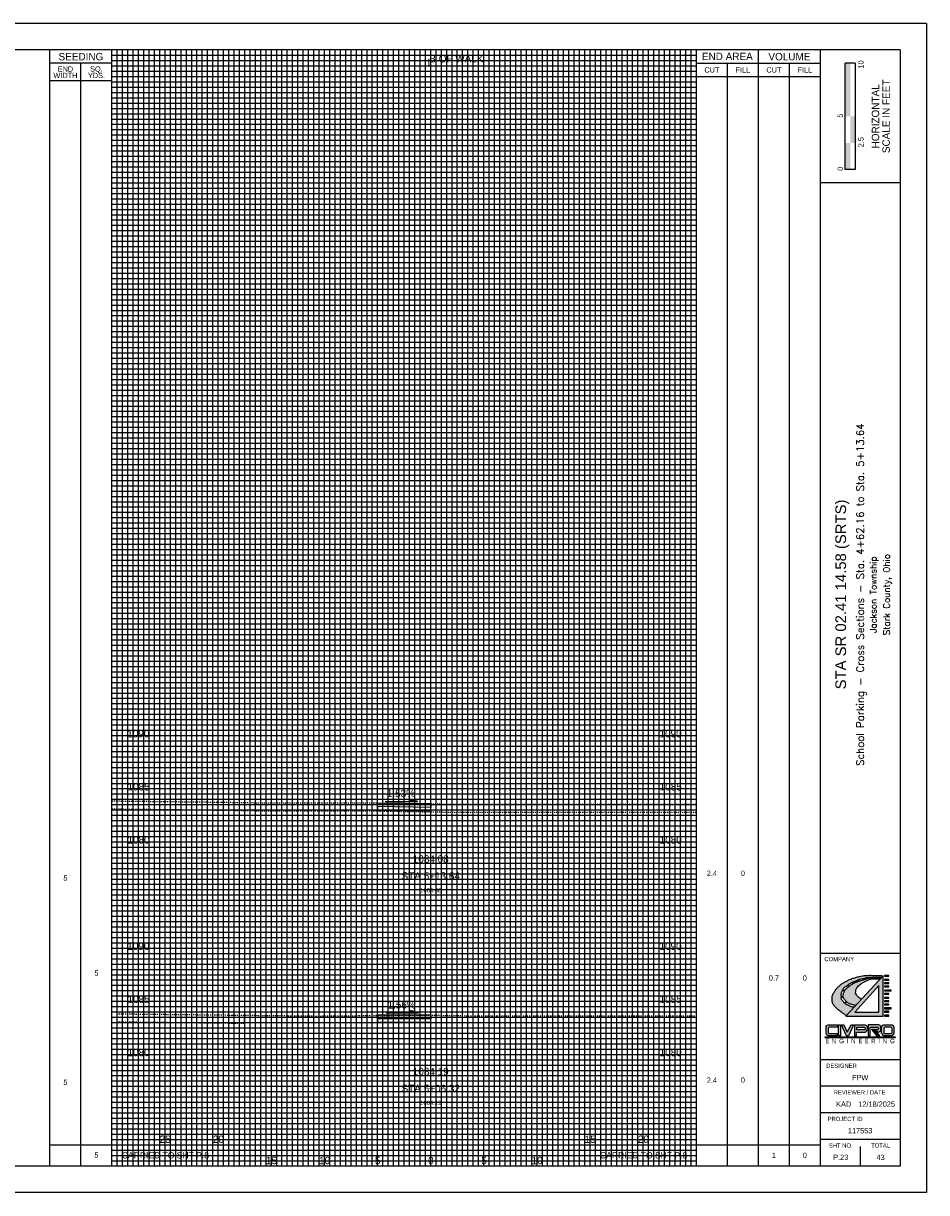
# Model space of a CAD drawing. Header units: feet. Extents: x 702 to 872, y 140 to 250.
# Tile 2 of 2: x 787 to 872, y 140 to 250. Entities that reach past the tile are written whole.
import ezdxf
from ezdxf.enums import TextEntityAlignment as Align

# ---------------------------------------------------------------- set-up
doc = ezdxf.new("R2010")
doc.units = ezdxf.units.FT
doc.header["$MEASUREMENT"] = 0
for name, pattern in [('CENTER2', [1.125, 0.75, -0.125, 0.125, -0.125]), ('DGN Style 4', [0.027369, 0.013684, -0.006842, 0, -0.006842]), ('OhDOT_USTN2', [0.11, 0.069, -0.041])]:
    doc.linetypes.add(name, pattern=pattern)
for name, color, linetype in [('CL_P_Construction', 7, 'DGN Style 4'), ('SH_Border', 7, 'Continuous'), ('SH_Data', 7, 'Continuous'), ('SH_Text', 7, 'Continuous'), ('SHT_LOGO_BLACK', 7, 'Continuous'), ('SHT_LOGO_BLUE', 160, 'Continuous'), ('SHT_LOGO_GREY', 9, 'Continuous'), ('XS_P_Annotation', 7, 'Continuous'), ('XS_P_Pavt_Surface', 251, 'Continuous'), ('XS_P_Subgrade', 4, 'Continuous'), ('XS_P_Text_Info', 7, 'Continuous'), ('XS_X_Ground_Line', 3, 'OhDOT_USTN2')]:
    doc.layers.add(name, color=color, linetype=linetype)
doc.layers.add('SH_Major_Grid_Line', color=254, linetype='Continuous', transparency=0.3)
doc.layers.add('SH_Minor_Grid_Line', color=252, linetype='Continuous', transparency=0.5)
doc.styles.add('Font32', font='simplex.shx', dxfattribs={"width": 0.85})
doc.styles.add('OHDOTSymbols', font='arial.ttf')
doc.styles.add('Slanted-Normal', font='font31.shx', dxfattribs={"height": 0.12})
doc.styles.add('Straight-Normal', font='font30.shx', dxfattribs={"height": 0.1})
doc.styles.add('Straight-Sub Title', font='font30.shx', dxfattribs={"height": 0.17})

msp = doc.modelspace()

# ---------------------------------------------------------------- hatches: boundary and pattern name
at = {"layer": 'SH_Data', "linetype": 'Continuous'}
msp.add_hatch(color=7, dxfattribs=at).paths.add_polyline_path([(864.43, 241.69), (864.43, 246.69), (864.9, 246.69), (864.9, 246.69), (864.9, 241.69)])
at = {"layer": 'SHT_LOGO_BLACK', "linetype": 'Continuous'}
h = msp.add_hatch(color=256, dxfattribs=at)
h.dxf.hatch_style = 1
h.paths.add_polyline_path([(864.43, 158.19, -0.010054), (864.41, 158.22), (864.57, 158.38, 0.071883), (864.62, 158.34, 0.006066), (864.84, 158.21, 0.061249), (865.1, 158.11, 0.038297), (865.39, 158.05), (865.93, 158.63), (865.74, 158.75), (865.65, 158.85), (865.49, 159), (865.44, 159.1), (865.4, 159.21), (865.41, 159.35), (865.43, 159.53), (865.51, 159.71), (865.67, 159.9), (865.88, 160.07), (866.12, 160.2), (866.4, 160.35), (866.63, 160.45), (866.81, 160.51), (867.12, 160.56), (867.55, 160.56), (867.71, 160.56), (867.79, 160.64, -0.000418), (867.56, 160.64, -0.000949), (867.44, 160.64, -0.000351), (867.1, 160.65, 0.00107), (866.98, 160.65, 0.017555), (866.84, 160.64, 0.017743), (866.7, 160.63, 0.003592), (866.69, 160.63), (866.67, 160.71, -0.000594), (866.74, 160.71, 0.000026), (866.99, 160.71, 0.000048), (867.38, 160.71, 0.000037), (867.85, 160.71), (867.98, 160.84, 0.003624), (867.61, 160.86, 0.007413), (867.43, 160.87, 0.000904), (866.84, 160.88, 0.00451), (866.72, 160.88, 0.019073), (866.39, 160.87, 0.017331), (866.04, 160.83, 0.019514), (865.76, 160.77, 0.015338), (865.4, 160.68, 0.012204), (865.06, 160.57, 0.017423), (864.82, 160.48, 0.014015), (864.66, 160.4, 0.009535), (864.42, 160.27, 0.020378), (864.15, 160.11, 0.02598), (863.94, 159.96, 0.027565), (863.81, 159.83, 0.018891), (863.62, 159.63, 0.020789), (863.48, 159.44, 0.020828), (863.34, 159.23, 0.034599), (863.27, 159.08, 0.032145), (863.21, 158.91, 0.062269), (863.18, 158.7, 0.050433), (863.2, 158.42, 0.025118), (863.25, 158.24, 0.057831), (863.28, 158.16, 0.025804), (863.35, 158.05, 0.04348), (863.4, 158, 0.002738), (863.49, 157.91, 0.002118), (863.6, 157.8, 0.001598), (863.79, 157.62, 0.006576), (863.83, 157.58, 0.02396), (863.85, 157.57, 0.001113), (864.18, 157.33, 0.009085), (864.3, 157.25, 0.004888), (864.52, 157.11), (865.23, 157.87, -0.03184), (865.08, 157.89, -0.071165), (864.93, 157.94, -0.016789), (864.81, 158.01, 0.028454), (864.73, 158.05, 0.063363), (864.58, 158.1, -0.076313)])
h.paths.add_polyline_path([(864.27, 158.37, 0.001596), (864.2, 158.46, 0.003876), (864.13, 158.55, -0.008255), (864.07, 158.62, -0.047245), (864.04, 158.75, -0.011737), (864.03, 158.8), (864.25, 158.83, 0.028633), (864.28, 158.74, 0.056422), (864.32, 158.66, 0.018655), (864.38, 158.58, 0.019312), (864.45, 158.5, 0.013666), (864.52, 158.43, 0.001157), (864.52, 158.43), (864.36, 158.26, -0.00235)], flags=16)
h.paths.add_polyline_path([(864.23, 158.91), (864.03, 158.9, -0.034829), (864.04, 159.06, -0.018474), (864.07, 159.19, -0.026037), (864.11, 159.33, -0.016666), (864.15, 159.44), (864.35, 159.39, 0.018485), (864.29, 159.25, 0.016487), (864.25, 159.14, 0.075188), (864.22, 159.01, 0.042887)], flags=16)
h.paths.add_polyline_path([(864.19, 159.52, -0.03317), (864.27, 159.66, -0.031166), (864.38, 159.76, -0.008749), (864.59, 159.91, -0.000355), (864.61, 159.93), (864.71, 159.79, 0.002531), (864.61, 159.7, 0.006928), (864.46, 159.57, 0.028635), (864.43, 159.53, 0.152279), (864.39, 159.45)], flags=16)
h.paths.add_polyline_path([(864.96, 159.98, -0.013659), (865.14, 160.08), (865.07, 160.21, 0.040026), (864.87, 160.11, 0.013578), (864.8, 160.07, 0.00319), (864.64, 159.95), (864.75, 159.82, -0.001694), (864.82, 159.88, -0.037477)], flags=16)
h.paths.add_polyline_path([(865.19, 160.1), (865.11, 160.23, -0.011307), (865.25, 160.29, -0.010591), (865.37, 160.33, 0.011749), (865.47, 160.37, 0.016183), (865.54, 160.4), (865.58, 160.29, 0.017905), (865.42, 160.22, 0.011223)], flags=16)
h.paths.add_polyline_path([(865.62, 160.3), (865.58, 160.42, 0.010824), (865.62, 160.44, -0.05835), (865.72, 160.49, -0.01154), (865.84, 160.52, -0.00345), (866.06, 160.57), (866.1, 160.45, 0.012845), (865.88, 160.39, 0.008036), (865.75, 160.35, 0.004709)], flags=16)
h.paths.add_polyline_path([(866.15, 160.47), (866.11, 160.58, -0.000481), (866.26, 160.61, 0.000864), (866.33, 160.63, 0.00468), (866.44, 160.65, -0.006008), (866.62, 160.7), (866.64, 160.62, 0.026281), (866.52, 160.59, 0.019573), (866.41, 160.55, -0.017067), (866.28, 160.51, -0.007865)], flags=16)
h = msp.add_hatch(color=256, dxfattribs=at)
h.dxf.hatch_style = 1
h.paths.add_polyline_path([(868.13, 157.04), (868.52, 157.04), (868.52, 157.12), (868.13, 157.12)])
h.paths.add_polyline_path([(868.13, 157.42), (868.52, 157.42), (868.52, 157.5), (868.13, 157.5)])
h.paths.add_polyline_path([(868.13, 157.73), (868.75, 157.73), (868.75, 157.81), (868.13, 157.81)])
h.paths.add_polyline_path([(868.13, 158.11), (868.52, 158.11), (868.52, 158.18), (868.13, 158.18)])
h.paths.add_polyline_path([(868.13, 158.42), (868.52, 158.42), (868.52, 158.49), (868.13, 158.49)])
h.paths.add_polyline_path([(868.13, 158.73), (868.52, 158.73), (868.52, 158.8), (868.13, 158.8)])
h.paths.add_polyline_path([(868.13, 159.11), (868.52, 159.11), (868.52, 159.18), (868.13, 159.18)])
h.paths.add_polyline_path([(868.13, 159.42), (868.75, 159.42), (868.75, 159.49), (868.13, 159.49)])
h.paths.add_polyline_path([(868.13, 159.79), (868.52, 159.79), (868.52, 159.87), (868.13, 159.87)])
h.paths.add_polyline_path([(868.13, 160.1), (868.52, 160.1), (868.52, 160.17), (868.13, 160.17)])
h.paths.add_polyline_path([(868.13, 160.41), (868.52, 160.41), (868.52, 160.48), (868.13, 160.48)])
h.paths.add_polyline_path([(868.52, 160.79), (868.52, 160.86), (868.13, 160.86), (868.13, 160.79)])
at = {"layer": 'SHT_LOGO_BLUE'}
h = msp.add_hatch(color=256, dxfattribs=at)
h.dxf.hatch_style = 1
h.paths.add_polyline_path([(862.83, 155.91, -0.44246), (862.9, 155.99), (863.69, 155.99), (863.69, 156.21), (862.85, 156.21, 0.436831), (862.62, 155.99), (862.62, 155.42, 0.355742), (862.89, 155.2), (863.68, 155.2), (863.68, 155.41), (862.91, 155.41, -0.466077), (862.83, 155.48)])
h.paths.add_polyline_path([(863.99, 156.21), (863.78, 156.21), (863.78, 155.19), (863.99, 155.2)])
h.paths.add_polyline_path([(864.3, 156.21), (864.06, 156.21), (864.54, 155.2), (864.73, 155.2), (865.2, 156.21), (864.97, 156.21), (864.62, 155.54)])
h.paths.add_polyline_path([(866.48, 155.72), (866.48, 156.03, 0.413942), (866.3, 156.21), (865.31, 156.21), (865.31, 155.19), (865.49, 155.19), (865.49, 155.53), (866.26, 155.53, 0.384335)])
h.paths.add_polyline_path([(865.5, 155.75), (865.5, 155.99), (866.22, 155.99, -0.363757), (866.29, 155.93, -0.087868), (866.29, 155.81, -0.553906), (866.21, 155.75)], flags=16)
h.paths.add_polyline_path([(867.76, 155.74), (867.76, 156.02, 0.37162), (867.59, 156.21), (866.57, 156.21), (866.57, 155.2), (866.78, 155.2), (866.78, 155.99), (867.48, 155.99, -0.38138), (867.54, 155.94), (867.54, 155.83, -0.307867), (867.5, 155.78), (867.28, 155.78), (867.47, 155.55), (867.54, 155.55, 0.37317)])
h.paths.add_polyline_path([(868.78, 156.21), (868.08, 156.21, 0.436831), (867.85, 155.99), (867.85, 155.42, 0.355742), (868.13, 155.2), (868.74, 155.2, 0.355742), (869.02, 155.42), (869.02, 155.99, 0.436831)])
h.paths.add_polyline_path([(868.73, 155.99, -0.386521), (868.81, 155.92), (868.81, 155.48, -0.364185), (868.73, 155.41), (868.15, 155.41, -0.466076), (868.06, 155.48), (868.06, 155.92, -0.386521), (868.14, 155.99)], flags=16)
h = msp.add_hatch(color=256, dxfattribs=at)
h.dxf.hatch_style = 1
h.paths.add_polyline_path([(867.22, 155.78), (867.07, 155.78), (867.56, 155.2), (867.68, 155.2)])
at = {"layer": 'SHT_LOGO_GREY'}
h = msp.add_hatch(color=256, dxfattribs=at)
h.dxf.hatch_style = 1
h.paths.add_polyline_path([(867.98, 160.84), (864.47, 157.05), (867.98, 157.05)])
h.paths.add_polyline_path([(867.6, 157.42), (865.34, 157.42), (867.6, 159.91)], flags=16)
h = msp.add_hatch(color=256, dxfattribs=at)
h.dxf.hatch_style = 1
h.paths.add_polyline_path([(867.05, 155.78), (866.9, 155.78), (867.39, 155.2), (867.52, 155.2)])

# ---------------------------------------------------------------- linework, layer by layer
at = {"layer": 'CL_P_Construction', "linetype": 'CENTER2'}
msp.add_line((825.42, 142.94), (825.42, 247.94), dxfattribs=at)
at = {"layer": 'SH_Border'}
for p, q in [((872.08, 250.44), (702.08, 250.44)), ((872.08, 250.44), (872.08, 140.44)), ((869.58, 247.94), (704.58, 247.94)), ((862.08, 247.94), (862.08, 142.94)), ((869.58, 247.94), (869.58, 142.94)), ((869.58, 235.44), (862.08, 235.44)), ((869.58, 162.94), (862.08, 162.94)), ((869.58, 152.94), (862.08, 152.94)), ((869.58, 150.44), (862.08, 150.44)), ((869.58, 147.94), (862.08, 147.94)), ((869.58, 145.44), (862.08, 145.44)), ((865.83, 144.79), (865.83, 142.94)), ((869.58, 142.94), (704.58, 142.94)), ((872.08, 140.44), (702.08, 140.44))]:
    msp.add_line(p, q, dxfattribs=at)
at = {"layer": 'SH_Data', "color": 7, "linetype": 'Continuous'}
for p, q in [((789.58, 142.94), (789.58, 247.94)), ((795.42, 142.94), (795.42, 247.94)), ((850.42, 142.94), (850.42, 247.94)), ((856.25, 142.94), (856.25, 247.94)), ((795.42, 246.69), (789.58, 246.69)), ((792.5, 142.94), (792.5, 246.69)), ((850.42, 246.69), (862.08, 246.69)), ((853.33, 142.94), (853.33, 246.69)), ((859.17, 142.94), (859.17, 246.69)), ((864.43, 236.69), (864.43, 246.69)), ((865.37, 246.69), (864.43, 246.69)), ((865.37, 246.69), (865.37, 236.69)), ((850.42, 245.44), (862.08, 245.44)), ((795.42, 245.02), (789.58, 245.02)), ((865.37, 236.69), (864.43, 236.69)), ((789.58, 144.94), (795.42, 144.94)), ((795.42, 144.94), (805.42, 144.94)), ((805.42, 142.94), (805.42, 144.94)), ((840.42, 144.94), (850.42, 144.94)), ((850.42, 144.94), (862.08, 144.94))]:
    msp.add_line(p, q, dxfattribs=at)
msp.add_lwpolyline([(840.42, 142.94), (840.42, 144.94)], dxfattribs=at)
for points in [[(865.36, 239.19), (865.36, 241.69), (864.9, 239.19), (864.9, 241.69)], [(864.9, 236.69), (864.9, 239.19), (864.43, 236.69), (864.43, 239.19)]]:
    msp.add_solid(points, dxfattribs=at)
at = {"layer": 'SH_Major_Grid_Line', "color": 254, "linetype": 'Continuous'}
for p, q in [((800.42, 142.94), (800.42, 247.94)), ((805.42, 142.94), (805.42, 247.94)), ((810.42, 142.94), (810.42, 247.94)), ((815.42, 142.94), (815.42, 247.94)), ((820.42, 142.94), (820.42, 247.94)), ((825.42, 142.94), (825.42, 247.94)), ((830.42, 142.94), (830.42, 247.94)), ((835.42, 142.94), (835.42, 247.94)), ((840.42, 142.94), (840.42, 247.94)), ((845.42, 142.94), (845.42, 247.94)), ((795.42, 242.94), (850.42, 242.94)), ((795.42, 237.94), (850.42, 237.94)), ((795.42, 232.94), (850.42, 232.94)), ((795.42, 227.94), (850.42, 227.94)), ((795.42, 222.94), (850.42, 222.94)), ((795.42, 217.94), (850.42, 217.94)), ((795.42, 212.94), (850.42, 212.94)), ((795.42, 207.94), (850.42, 207.94)), ((795.42, 202.94), (850.42, 202.94)), ((795.42, 197.94), (850.42, 197.94)), ((795.42, 192.94), (850.42, 192.94)), ((795.42, 187.94), (850.42, 187.94)), ((795.42, 182.94), (850.42, 182.94)), ((795.42, 177.94), (850.42, 177.94)), ((795.42, 172.94), (850.42, 172.94)), ((795.42, 167.94), (850.42, 167.94)), ((795.42, 162.94), (850.42, 162.94)), ((795.42, 157.94), (850.42, 157.94)), ((795.42, 152.94), (850.42, 152.94)), ((795.42, 147.94), (850.42, 147.94))]:
    msp.add_line(p, q, dxfattribs=at)
at = {"layer": 'SH_Minor_Grid_Line', "color": 252, "linetype": 'Continuous'}
for p, q in [((795.92, 142.94), (795.92, 247.94)), ((796.42, 142.94), (796.42, 247.94)), ((796.92, 142.94), (796.92, 247.94)), ((797.42, 142.94), (797.42, 247.94)), ((797.92, 142.94), (797.92, 247.94)), ((798.42, 142.94), (798.42, 247.94)), ((798.92, 142.94), (798.92, 247.94)), ((799.42, 142.94), (799.42, 247.94)), ((799.92, 142.94), (799.92, 247.94)), ((800.92, 142.94), (800.92, 247.94)), ((801.42, 142.94), (801.42, 247.94)), ((801.92, 142.94), (801.92, 247.94)), ((802.42, 142.94), (802.42, 247.94)), ((802.92, 142.94), (802.92, 247.94)), ((803.42, 142.94), (803.42, 247.94)), ((803.92, 142.94), (803.92, 247.94)), ((804.42, 142.94), (804.42, 247.94)), ((804.92, 142.94), (804.92, 247.94)), ((805.92, 142.94), (805.92, 247.94)), ((806.42, 142.94), (806.42, 247.94)), ((806.92, 142.94), (806.92, 247.94)), ((807.42, 142.94), (807.42, 247.94)), ((807.92, 142.94), (807.92, 247.94)), ((808.42, 142.94), (808.42, 247.94)), ((808.92, 142.94), (808.92, 247.94)), ((809.42, 142.94), (809.42, 247.94)), ((809.92, 142.94), (809.92, 247.94)), ((810.92, 142.94), (810.92, 247.94)), ((811.42, 142.94), (811.42, 247.94)), ((811.92, 142.94), (811.92, 247.94)), ((812.42, 142.94), (812.42, 247.94)), ((812.92, 142.94), (812.92, 247.94)), ((813.42, 142.94), (813.42, 247.94)), ((813.92, 142.94), (813.92, 247.94)), ((814.42, 142.94), (814.42, 247.94)), ((814.92, 142.94), (814.92, 247.94)), ((815.92, 142.94), (815.92, 247.94)), ((816.42, 142.94), (816.42, 247.94)), ((816.92, 142.94), (816.92, 247.94)), ((817.42, 142.94), (817.42, 247.94)), ((817.92, 142.94), (817.92, 247.94)), ((818.42, 142.94), (818.42, 247.94)), ((818.92, 142.94), (818.92, 247.94)), ((819.42, 142.94), (819.42, 247.94)), ((819.92, 142.94), (819.92, 247.94)), ((820.92, 142.94), (820.92, 247.94)), ((821.42, 142.94), (821.42, 247.94)), ((821.92, 142.94), (821.92, 247.94)), ((822.42, 142.94), (822.42, 247.94)), ((822.92, 142.94), (822.92, 247.94)), ((823.42, 142.94), (823.42, 247.94)), ((823.92, 142.94), (823.92, 247.94)), ((824.42, 142.94), (824.42, 247.94)), ((824.92, 142.94), (824.92, 247.94)), ((825.92, 142.94), (825.92, 247.94)), ((826.42, 142.94), (826.42, 247.94)), ((826.92, 142.94), (826.92, 247.94)), ((827.42, 142.94), (827.42, 247.94)), ((827.92, 142.94), (827.92, 247.94)), ((828.42, 142.94), (828.42, 247.94)), ((828.92, 142.94), (828.92, 247.94)), ((829.42, 142.94), (829.42, 247.94)), ((829.92, 142.94), (829.92, 247.94)), ((830.92, 142.94), (830.92, 247.94)), ((831.42, 142.94), (831.42, 247.94)), ((831.92, 142.94), (831.92, 247.94)), ((832.42, 142.94), (832.42, 247.94)), ((832.92, 142.94), (832.92, 247.94)), ((833.42, 142.94), (833.42, 247.94)), ((833.92, 142.94), (833.92, 247.94)), ((834.42, 142.94), (834.42, 247.94)), ((834.92, 142.94), (834.92, 247.94)), ((835.92, 142.94), (835.92, 247.94)), ((836.42, 142.94), (836.42, 247.94)), ((836.92, 142.94), (836.92, 247.94)), ((837.42, 142.94), (837.42, 247.94)), ((837.92, 142.94), (837.92, 247.94)), ((838.42, 142.94), (838.42, 247.94)), ((838.92, 142.94), (838.92, 247.94)), ((839.42, 142.94), (839.42, 247.94)), ((839.92, 142.94), (839.92, 247.94)), ((840.92, 142.94), (840.92, 247.94)), ((841.42, 142.94), (841.42, 247.94)), ((841.92, 142.94), (841.92, 247.94)), ((842.42, 142.94), (842.42, 247.94)), ((842.92, 142.94), (842.92, 247.94)), ((843.42, 142.94), (843.42, 247.94)), ((843.92, 142.94), (843.92, 247.94)), ((844.42, 142.94), (844.42, 247.94)), ((844.92, 142.94), (844.92, 247.94)), ((845.92, 142.94), (845.92, 247.94)), ((846.42, 142.94), (846.42, 247.94)), ((846.92, 142.94), (846.92, 247.94)), ((847.42, 142.94), (847.42, 247.94)), ((847.92, 142.94), (847.92, 247.94)), ((848.42, 142.94), (848.42, 247.94)), ((848.92, 142.94), (848.92, 247.94)), ((849.42, 142.94), (849.42, 247.94)), ((849.92, 142.94), (849.92, 247.94)), ((795.42, 247.44), (850.42, 247.44)), ((795.42, 246.94), (850.42, 246.94)), ((795.42, 246.44), (850.42, 246.44)), ((795.42, 245.94), (850.42, 245.94)), ((795.42, 245.44), (850.42, 245.44)), ((795.42, 244.94), (850.42, 244.94)), ((795.42, 244.44), (850.42, 244.44)), ((795.42, 243.94), (850.42, 243.94)), ((795.42, 243.44), (850.42, 243.44)), ((795.42, 242.44), (850.42, 242.44)), ((795.42, 241.94), (850.42, 241.94)), ((795.42, 241.44), (850.42, 241.44)), ((795.42, 240.94), (850.42, 240.94)), ((795.42, 240.44), (850.42, 240.44)), ((795.42, 239.94), (850.42, 239.94)), ((795.42, 239.44), (850.42, 239.44)), ((795.42, 238.94), (850.42, 238.94)), ((795.42, 238.44), (850.42, 238.44)), ((795.42, 237.44), (850.42, 237.44)), ((795.42, 236.94), (850.42, 236.94)), ((795.42, 236.44), (850.42, 236.44)), ((795.42, 235.94), (850.42, 235.94)), ((795.42, 235.44), (850.42, 235.44)), ((795.42, 234.94), (850.42, 234.94)), ((795.42, 234.44), (850.42, 234.44)), ((795.42, 233.94), (850.42, 233.94)), ((795.42, 233.44), (850.42, 233.44)), ((795.42, 232.44), (850.42, 232.44)), ((795.42, 231.94), (850.42, 231.94)), ((795.42, 231.44), (850.42, 231.44)), ((795.42, 230.94), (850.42, 230.94)), ((795.42, 230.44), (850.42, 230.44)), ((795.42, 229.94), (850.42, 229.94)), ((795.42, 229.44), (850.42, 229.44)), ((795.42, 228.94), (850.42, 228.94)), ((795.42, 228.44), (850.42, 228.44)), ((795.42, 227.44), (850.42, 227.44)), ((795.42, 226.94), (850.42, 226.94)), ((795.42, 226.44), (850.42, 226.44)), ((795.42, 225.94), (850.42, 225.94)), ((795.42, 225.44), (850.42, 225.44)), ((795.42, 224.94), (850.42, 224.94)), ((795.42, 224.44), (850.42, 224.44)), ((795.42, 223.94), (850.42, 223.94)), ((795.42, 223.44), (850.42, 223.44)), ((795.42, 222.44), (850.42, 222.44)), ((795.42, 221.94), (850.42, 221.94)), ((795.42, 221.44), (850.42, 221.44)), ((795.42, 220.94), (850.42, 220.94)), ((795.42, 220.44), (850.42, 220.44)), ((795.42, 219.94), (850.42, 219.94)), ((795.42, 219.44), (850.42, 219.44)), ((795.42, 218.94), (850.42, 218.94)), ((795.42, 218.44), (850.42, 218.44)), ((795.42, 217.44), (850.42, 217.44)), ((795.42, 216.94), (850.42, 216.94)), ((795.42, 216.44), (850.42, 216.44)), ((795.42, 215.94), (850.42, 215.94)), ((795.42, 215.44), (850.42, 215.44)), ((795.42, 214.94), (850.42, 214.94)), ((795.42, 214.44), (850.42, 214.44)), ((795.42, 213.94), (850.42, 213.94)), ((795.42, 213.44), (850.42, 213.44)), ((795.42, 212.44), (850.42, 212.44)), ((795.42, 211.94), (850.42, 211.94)), ((795.42, 211.44), (850.42, 211.44)), ((795.42, 210.94), (850.42, 210.94)), ((795.42, 210.44), (850.42, 210.44)), ((795.42, 209.94), (850.42, 209.94)), ((795.42, 209.44), (850.42, 209.44)), ((795.42, 208.94), (850.42, 208.94)), ((795.42, 208.44), (850.42, 208.44)), ((795.42, 207.44), (850.42, 207.44)), ((795.42, 206.94), (850.42, 206.94)), ((795.42, 206.44), (850.42, 206.44)), ((795.42, 205.94), (850.42, 205.94)), ((795.42, 205.44), (850.42, 205.44)), ((795.42, 204.94), (850.42, 204.94)), ((795.42, 204.44), (850.42, 204.44)), ((795.42, 203.94), (850.42, 203.94)), ((795.42, 203.44), (850.42, 203.44)), ((795.42, 202.44), (850.42, 202.44)), ((795.42, 201.94), (850.42, 201.94)), ((795.42, 201.44), (850.42, 201.44)), ((795.42, 200.94), (850.42, 200.94)), ((795.42, 200.44), (850.42, 200.44)), ((795.42, 199.94), (850.42, 199.94)), ((795.42, 199.44), (850.42, 199.44)), ((795.42, 198.94), (850.42, 198.94)), ((795.42, 198.44), (850.42, 198.44)), ((795.42, 197.44), (850.42, 197.44)), ((795.42, 196.94), (850.42, 196.94)), ((795.42, 196.44), (850.42, 196.44)), ((795.42, 195.94), (850.42, 195.94)), ((795.42, 195.44), (850.42, 195.44)), ((795.42, 194.94), (850.42, 194.94)), ((795.42, 194.44), (850.42, 194.44)), ((795.42, 193.94), (850.42, 193.94)), ((795.42, 193.44), (850.42, 193.44)), ((795.42, 192.44), (850.42, 192.44)), ((795.42, 191.94), (850.42, 191.94)), ((795.42, 191.44), (850.42, 191.44)), ((795.42, 190.94), (850.42, 190.94)), ((795.42, 190.44), (850.42, 190.44)), ((795.42, 189.94), (850.42, 189.94)), ((795.42, 189.44), (850.42, 189.44)), ((795.42, 188.94), (850.42, 188.94)), ((795.42, 188.44), (850.42, 188.44)), ((795.42, 187.44), (850.42, 187.44)), ((795.42, 186.94), (850.42, 186.94)), ((795.42, 186.44), (850.42, 186.44)), ((795.42, 185.94), (850.42, 185.94)), ((795.42, 185.44), (850.42, 185.44)), ((795.42, 184.94), (850.42, 184.94)), ((795.42, 184.44), (850.42, 184.44)), ((795.42, 183.94), (850.42, 183.94)), ((795.42, 183.44), (850.42, 183.44)), ((795.42, 182.44), (850.42, 182.44)), ((795.42, 181.94), (850.42, 181.94)), ((795.42, 181.44), (850.42, 181.44)), ((795.42, 180.94), (850.42, 180.94)), ((795.42, 180.44), (850.42, 180.44)), ((795.42, 179.94), (850.42, 179.94)), ((795.42, 179.44), (850.42, 179.44)), ((795.42, 178.94), (850.42, 178.94)), ((795.42, 178.44), (850.42, 178.44)), ((795.42, 177.44), (850.42, 177.44)), ((795.42, 176.94), (850.42, 176.94)), ((795.42, 176.44), (850.42, 176.44)), ((795.42, 175.94), (850.42, 175.94)), ((795.42, 175.44), (850.42, 175.44)), ((795.42, 174.94), (850.42, 174.94)), ((795.42, 174.44), (850.42, 174.44)), ((795.42, 173.94), (850.42, 173.94)), ((795.42, 173.44), (850.42, 173.44)), ((795.42, 172.44), (850.42, 172.44)), ((795.42, 171.94), (850.42, 171.94)), ((795.42, 171.44), (850.42, 171.44)), ((795.42, 170.94), (850.42, 170.94)), ((795.42, 170.44), (850.42, 170.44)), ((795.42, 169.94), (850.42, 169.94)), ((795.42, 169.44), (850.42, 169.44)), ((795.42, 168.94), (850.42, 168.94)), ((795.42, 168.44), (850.42, 168.44)), ((795.42, 167.44), (850.42, 167.44)), ((795.42, 166.94), (850.42, 166.94)), ((795.42, 166.44), (850.42, 166.44)), ((795.42, 165.94), (850.42, 165.94)), ((795.42, 165.44), (850.42, 165.44)), ((795.42, 164.94), (850.42, 164.94)), ((795.42, 164.44), (850.42, 164.44)), ((795.42, 163.94), (850.42, 163.94)), ((795.42, 163.44), (850.42, 163.44)), ((795.42, 162.44), (850.42, 162.44)), ((795.42, 161.94), (850.42, 161.94)), ((795.42, 161.44), (850.42, 161.44)), ((795.42, 160.94), (850.42, 160.94)), ((795.42, 160.44), (850.42, 160.44)), ((795.42, 159.94), (850.42, 159.94)), ((795.42, 159.44), (850.42, 159.44)), ((795.42, 158.94), (850.42, 158.94)), ((795.42, 158.44), (850.42, 158.44)), ((795.42, 157.44), (850.42, 157.44)), ((795.42, 156.94), (850.42, 156.94)), ((795.42, 156.44), (850.42, 156.44)), ((795.42, 155.94), (850.42, 155.94)), ((795.42, 155.44), (850.42, 155.44)), ((795.42, 154.94), (850.42, 154.94)), ((795.42, 154.44), (850.42, 154.44)), ((795.42, 153.94), (850.42, 153.94)), ((795.42, 153.44), (850.42, 153.44)), ((795.42, 152.44), (850.42, 152.44)), ((795.42, 151.94), (850.42, 151.94)), ((795.42, 151.44), (850.42, 151.44)), ((795.42, 150.94), (850.42, 150.94)), ((795.42, 150.44), (850.42, 150.44)), ((795.42, 149.94), (850.42, 149.94)), ((795.42, 149.44), (850.42, 149.44)), ((795.42, 148.94), (850.42, 148.94)), ((795.42, 148.44), (850.42, 148.44)), ((795.42, 147.44), (850.42, 147.44)), ((795.42, 146.94), (850.42, 146.94)), ((795.42, 146.44), (850.42, 146.44)), ((795.42, 145.94), (850.42, 145.94)), ((795.42, 145.44), (850.42, 145.44)), ((795.42, 144.94), (850.42, 144.94)), ((795.42, 144.44), (850.42, 144.44)), ((795.42, 143.94), (850.42, 143.94)), ((795.42, 143.44), (850.42, 143.44))]:
    msp.add_line(p, q, dxfattribs=at)
at = {"layer": 'SHT_LOGO_BLACK'}
for p, q in [((864.61, 159.93, -4063.58), (864.71, 159.79, -4063.58)), ((864.64, 159.95, -4063.58), (864.75, 159.82, -4063.58)), ((865.07, 160.22, -4063.58), (865.14, 160.08, -4063.58)), ((865.11, 160.23, -4063.58), (865.19, 160.1, -4063.58))]:
    msp.add_line(p, q, dxfattribs=at)
for points in [[(864.52, 157.11, -0.004888), (864.3, 157.25, -0.009085), (864.18, 157.33, -0.001113), (863.85, 157.57, -0.02396), (863.83, 157.58, -0.006576), (863.79, 157.62, -0.001598), (863.6, 157.8, -0.002118), (863.49, 157.91, -0.002738), (863.4, 158, -0.04348), (863.35, 158.05, -0.025804), (863.28, 158.16, -0.057831), (863.25, 158.24, -0.025118), (863.2, 158.42, -0.050433), (863.18, 158.7, -0.062269), (863.21, 158.91, -0.032145), (863.27, 159.08, -0.034599), (863.34, 159.23, -0.020828), (863.48, 159.44, -0.020789), (863.62, 159.63, -0.018891), (863.81, 159.83, -0.027565), (863.94, 159.96, -0.02598), (864.15, 160.11, -0.020378), (864.42, 160.27, -0.009535), (864.66, 160.4, -0.014015), (864.82, 160.48, -0.017423), (865.06, 160.57, -0.012204), (865.4, 160.68, -0.015338), (865.76, 160.77, -0.019514), (866.04, 160.83, -0.017331), (866.39, 160.87, -0.019073), (866.72, 160.88, -0.00451), (866.84, 160.88, -0.000904), (867.43, 160.87, -0.007413), (867.61, 160.86, -0.003624), (867.98, 160.84)], [(866.11, 160.58, -0.0002), (866.13, 160.58, -0.000438), (866.26, 160.61, 0.000864), (866.33, 160.63, 0.00468), (866.44, 160.65, -0.004072), (866.56, 160.68, -0.008774), (866.62, 160.7, -0.040254)], [(866.15, 160.47, 0.007865), (866.28, 160.51, 0.017067), (866.41, 160.55, -0.019573), (866.52, 160.59, -0.0202), (866.61, 160.61, -0.005656), (866.64, 160.62, -0.017743)], [(866.67, 160.7, -0.03869), (866.71, 160.71, -0.000239), (866.74, 160.71, 0.000026), (866.99, 160.71, 0.000048), (867.38, 160.71, 0.000037), (867.85, 160.71)], [(866.69, 160.63, -0.003592), (866.7, 160.63, -0.017743), (866.84, 160.64, -0.017555), (866.98, 160.65, -0.00107), (867.1, 160.65, 0.000351), (867.44, 160.64, 0.000949), (867.56, 160.64, 0.000418), (867.79, 160.64)], [(864.19, 159.52, -0.024038), (864.25, 159.62, -0.06415), (864.3, 159.69, -0.021969), (864.38, 159.76, -0.008749), (864.59, 159.91, -0.000355), (864.61, 159.93, -0.013578)], [(864.38, 159.45, -0.004266), (864.41, 159.51, -0.053806), (864.43, 159.53, -0.028635), (864.46, 159.57, -0.006928), (864.61, 159.7, -0.002531), (864.71, 159.79, -0.009297)], [(864.64, 159.95, -0.00319), (864.8, 160.07, -0.013578), (864.87, 160.11, -0.029845), (865.02, 160.19, -0.004092), (865.07, 160.22, -0.010591)], [(864.75, 159.82, -0.000639), (864.78, 159.84, -0.009297), (864.85, 159.9, -0.029225), (864.96, 159.98, -0.013659), (865.14, 160.08, -0.011561)], [(865.11, 160.23, -0.011307), (865.25, 160.29, -0.010591), (865.37, 160.33, 0.011749), (865.47, 160.37, 0.016183), (865.54, 160.4, -0.05835)], [(865.19, 160.1, -0.011223), (865.42, 160.22, -0.017453), (865.58, 160.28, -0.000163), (865.58, 160.29, -0.008036)], [(865.58, 160.42, 0.010824), (865.62, 160.44, -0.05835), (865.72, 160.49, -0.01154), (865.84, 160.52, -0.00345), (866.06, 160.57, -0.000438)], [(865.62, 160.3, -0.004709), (865.75, 160.35, -0.008036), (865.88, 160.39, -0.011799), (866.08, 160.45, 0.001031), (866.1, 160.45, 0.017067)], [(864.03, 158.9, -0.015908), (864.03, 158.96, -0.022838), (864.04, 159.06, -0.018474), (864.07, 159.19, -0.026037), (864.11, 159.33, -0.016666), (864.15, 159.44, -0.03409)], [(864.36, 158.26, -0.010823), (864.34, 158.29, -0.001747), (864.27, 158.37, 0.001596), (864.2, 158.46, 0.003876), (864.13, 158.55, -0.006206), (864.08, 158.6, -0.097322), (864.06, 158.64, -0.038974), (864.04, 158.75, -0.011737), (864.03, 158.8, -0.026776)], [(864.23, 158.91, -0.042886), (864.22, 159.01, -0.075188), (864.25, 159.14, -0.016487), (864.29, 159.25, -0.015544), (864.34, 159.37, -0.001651), (864.35, 159.39, -0.053806)], [(864.52, 158.43, -0.001157), (864.52, 158.43, -0.013666), (864.45, 158.5, -0.019312), (864.38, 158.58, -0.018655), (864.32, 158.66, -0.056422), (864.28, 158.74, -0.028633), (864.25, 158.83, -0.064453)], [(865.23, 157.87, -0.03184), (865.08, 157.89, -0.071165), (864.93, 157.94, -0.016789), (864.81, 158.01, 0.028454), (864.73, 158.05, 0.050722), (864.61, 158.09, -0.071433), (864.53, 158.13, -0.049376), (864.43, 158.19, -0.010054), (864.41, 158.22, -0.001747)], [(865.39, 158.05, -0.038297), (865.1, 158.11, -0.061249), (864.84, 158.21, -0.006066), (864.62, 158.34, -0.040776), (864.59, 158.36, -0.003974), (864.57, 158.38, -0.013666)]]:
    msp.add_lwpolyline(points, format="xyb", dxfattribs=at)
at = {"layer": 'SHT_LOGO_BLACK', "elevation": -4063.58}
for points in [[(866.62, 160.7), (866.64, 160.62)], [(866.67, 160.7), (866.69, 160.63)], [(864.19, 159.52), (864.38, 159.45)], [(865.93, 158.63), (865.74, 158.75), (865.65, 158.85), (865.49, 159), (865.44, 159.1), (865.4, 159.21), (865.41, 159.35), (865.43, 159.53), (865.51, 159.71), (865.67, 159.9), (865.88, 160.07), (866.12, 160.2), (866.4, 160.35), (866.63, 160.45), (866.81, 160.51), (867.12, 160.56), (867.55, 160.56), (867.71, 160.56)], [(865.54, 160.4), (865.58, 160.29)], [(865.58, 160.42), (865.62, 160.3)], [(866.06, 160.57), (866.1, 160.45)], [(866.11, 160.58), (866.15, 160.47)], [(864.03, 158.9), (864.23, 158.91)], [(864.03, 158.8), (864.25, 158.83)], [(864.15, 159.44), (864.35, 159.39)], [(864.36, 158.26), (864.52, 158.43)], [(864.41, 158.22), (864.57, 158.38)]]:
    msp.add_lwpolyline(points, dxfattribs=at)
at = {"layer": 'SHT_LOGO_BLACK', "linetype": 'Continuous', "elevation": -4063.58}
for points in [[(868.13, 160.79), (868.52, 160.79), (868.52, 160.86), (868.13, 160.86)], [(868.13, 160.41), (868.52, 160.41), (868.52, 160.48), (868.13, 160.48)], [(868.13, 160.1), (868.52, 160.1), (868.52, 160.17), (868.13, 160.17)], [(868.13, 159.79), (868.52, 159.79), (868.52, 159.87), (868.13, 159.87)], [(868.13, 159.42), (868.75, 159.42), (868.75, 159.49), (868.13, 159.49)], [(868.13, 159.11), (868.52, 159.11), (868.52, 159.18), (868.13, 159.18)], [(868.13, 158.73), (868.52, 158.73), (868.52, 158.8), (868.13, 158.8)], [(868.13, 158.42), (868.52, 158.42), (868.52, 158.49), (868.13, 158.49)], [(868.13, 158.11), (868.52, 158.11), (868.52, 158.18), (868.13, 158.18)], [(868.13, 157.73), (868.75, 157.73), (868.75, 157.81), (868.13, 157.81)], [(868.13, 157.42), (868.52, 157.42), (868.52, 157.5), (868.13, 157.5)], [(868.13, 157.04), (868.52, 157.04), (868.52, 157.12), (868.13, 157.12)]]:
    msp.add_lwpolyline(points, close=True, dxfattribs=at)
at = {"layer": 'SHT_LOGO_BLACK'}
msp.add_lwpolyline([(862.5, 155.04), (869.17, 155.04), (869.17, 155.07), (862.5, 155.07)], close=True, dxfattribs=at)
at = {"layer": 'SHT_LOGO_BLUE'}
for p, q in [((868.08, 156.21), (868.78, 156.21)), ((867.85, 155.42), (867.85, 155.99)), ((868.06, 155.92), (868.06, 155.48)), ((868.74, 155.2), (868.13, 155.2)), ((868.73, 155.99), (868.14, 155.99)), ((868.15, 155.41), (868.72, 155.41)), ((868.81, 155.92), (868.81, 155.48)), ((869.02, 155.42), (869.02, 155.99))]:
    msp.add_line(p, q, dxfattribs=at)
for points in [[(862.91, 155.41), (863.68, 155.41), (863.68, 155.2), (862.89, 155.2, -0.355742), (862.62, 155.42), (862.62, 155.99, -0.436831), (862.85, 156.21), (863.69, 156.21), (863.69, 155.99), (862.9, 155.99, 0.386521), (862.83, 155.92), (862.83, 155.48, 0.466077), (862.91, 155.41, -0.087106)], [(865.31, 156.21), (866.3, 156.21, -0.413942), (866.48, 156.03), (866.48, 155.72)], [(866.57, 155.2), (866.78, 155.2), (866.78, 155.99), (867.48, 155.99, -0.38138), (867.54, 155.94), (867.54, 155.83, -0.307867), (867.5, 155.78), (867.28, 155.78), (867.47, 155.55), (867.54, 155.55, 0.37317), (867.76, 155.74), (867.76, 156.02, 0.37162), (867.59, 156.21), (866.57, 156.21), (866.57, 155.2)], [(866.21, 155.75), (865.5, 155.75), (865.5, 155.99), (866.22, 155.99, -0.363757), (866.29, 155.93, -0.087868), (866.29, 155.81, -0.553906), (866.21, 155.75, 0.590972)]]:
    msp.add_lwpolyline(points, format="xyb", dxfattribs=at)
for points in [[(863.78, 155.19), (863.78, 156.21), (863.99, 156.21), (863.99, 155.2)], [(864.06, 156.21), (864.3, 156.21), (864.62, 155.54), (864.97, 156.21), (865.2, 156.21), (864.73, 155.2), (864.54, 155.2)]]:
    msp.add_lwpolyline(points, close=True, dxfattribs=at)
for points in [[(865.31, 156.21), (865.31, 155.19), (865.49, 155.19), (865.49, 155.53), (866.26, 155.53)], [(867.22, 155.78), (867.07, 155.78), (867.56, 155.2), (867.68, 155.2), (867.22, 155.78)]]:
    msp.add_lwpolyline(points, dxfattribs=at)
for centre, radius, start, end in [((868.06, 155.99), 0.215, 85.6112, 180), ((868.8, 155.99), 0.215, 360, 94.3888), ((866.26, 155.74), 0.211, 270, 354.0941), ((868.13, 155.48), 0.281, 191.6696, 270), ((868.14, 155.92), 0.0752, 90, 174.5302), ((868.13, 155.48), 0.0725, 180, 279.9565), ((868.72, 155.49), 0.0817, 267.1793, 352.8642), ((868.73, 155.92), 0.0752, 5.4698, 90), ((868.74, 155.48), 0.281, 270, 348.3304)]:
    msp.add_arc(centre, radius, start, end, dxfattribs=at)
at = {"layer": 'SHT_LOGO_GREY', "elevation": -4063.58}
msp.add_lwpolyline([(864.47, 157.05), (867.98, 157.05), (867.98, 160.84), (864.47, 157.05)], dxfattribs=at)
msp.add_lwpolyline([(865.34, 157.42), (867.6, 157.42), (867.6, 159.91)], close=True, dxfattribs=at)
at = {"layer": 'SHT_LOGO_GREY'}
msp.add_lwpolyline([(867.05, 155.78), (866.9, 155.78), (867.39, 155.2), (867.52, 155.2), (867.05, 155.78)], dxfattribs=at)
at = {"layer": 'XS_P_Annotation', "color": 7, "linetype": 'Continuous', "lineweight": -3}
for p, q in [((821.14, 177.24), (824.2, 177.24)), ((824.2, 177.24), (823.44, 177.46)), ((823.44, 177.46), (823.44, 177.24)), ((821.22, 157.35), (824.28, 157.35)), ((824.28, 157.35), (823.51, 157.57)), ((823.51, 157.57), (823.51, 157.35))]:
    msp.add_line(p, q, dxfattribs=at)
for points in [[(824.2, 177.24), (823.44, 177.24), (823.44, 177.46)], [(824.28, 157.35), (823.51, 157.35), (823.51, 157.57)]]:
    msp.add_solid(points, dxfattribs=at)
at = {"layer": 'XS_P_Pavt_Surface'}
for points in [[(825.42, 177.01), (820.42, 177.09)], [(825.42, 177.01), (825.42, 176.68), (820.42, 176.76), (820.42, 177.09)], [(825.42, 157.13), (820.42, 157.14)], [(825.42, 157.13), (825.42, 156.8), (820.42, 156.8), (820.42, 157.14)]]:
    msp.add_lwpolyline(points, dxfattribs=at)
at = {"layer": 'XS_P_Subgrade'}
for points in [[(820.42, 176.76), (820.42, 176.42), (825.42, 176.35), (825.42, 176.68)], [(820.42, 156.8), (820.42, 156.47), (825.42, 156.46), (825.42, 156.8)]]:
    msp.add_lwpolyline(points, dxfattribs=at)
at = {"layer": 'XS_X_Ground_Line'}
for points in [[(795.42, 177.29), (805.75, 177.17), (809.52, 177.11), (815.42, 177.11), (819.21, 177.11), (825.42, 177.01), (828.5, 176.97), (832.82, 176.99), (838.28, 176.99), (850.42, 176.98)], [(795.42, 176.54), (805.75, 176.42), (809.52, 176.36), (815.42, 176.36), (819.21, 176.36), (825.42, 176.26), (828.5, 176.22), (832.82, 176.24), (838.28, 176.24), (850.42, 176.23)], [(795.85, 157.26), (795.85, 157.26), (806.78, 157.14), (814.83, 157.05), (824.55, 157.14), (829.55, 157.07), (831.67, 157.08), (844.55, 157.08), (850.42, 157.08)], [(795.85, 156.51), (795.85, 156.51), (806.78, 156.39), (807.87, 156.38)], [(807.87, 157.13), (807.87, 156.38)]]:
    msp.add_lwpolyline(points, dxfattribs=at)

# ---------------------------------------------------------------- texts
at = {"layer": 'SH_Data', "color": 7, "linetype": 'Continuous', "style": 'Straight-Normal'}
for s, height, p in [('SEEDING', 0.7, (792.5, 247.31)), ('END AREA', 0.7, (853.33, 247.33)), ('VOLUME', 0.7, (859.17, 247.31)), ('CUT', 0.5, (851.88, 246.06)), ('FILL', 0.5, (854.79, 246.06)), ('CUT', 0.5, (857.71, 246.06)), ('FILL', 0.5, (860.63, 246.06)), ('DESIGNER', 0.4, (864.07, 152.37)), ('REVIEWER / DATE', 0.4, (865.78, 149.87)), ('PROJECT ID', 0.4, (864.41, 147.37)), ('CARRIED TO SHT P.8', 0.6, (800.45, 143.95)), ('CARRIED TO SHT P.8', 0.6, (845.45, 143.95)), ('SHT NO.', 0.4, (864, 144.87)), ('TOTAL', 0.4, (867.75, 144.87))]:
    msp.add_text(s, height=height, dxfattribs=at).set_placement(p, align=Align.MIDDLE_CENTER)
at = {"layer": 'SH_Data', "style": 'Straight-Sub Title'}
for s, p in [('10', (866.15, 246.57)), ('5', (864.2, 241.76)), ('2.5', (866.15, 239.26)), ('0', (864.2, 236.76))]:
    msp.add_text(s, height=0.5, rotation=90, dxfattribs=at).set_placement(p, align=Align.CENTER)
at = {"layer": 'SH_Data', "linetype": 'Continuous', "style": 'Straight-Sub Title'}
for s, p in [('HORIZONTAL', (867.27, 241.69)), ('SCALE IN FEET', (868.27, 241.69))]:
    msp.add_text(s, height=0.7, rotation=90, dxfattribs=at).set_placement(p, align=Align.MIDDLE_CENTER)
at = {"layer": 'SH_Data', "color": 7, "linetype": 'Continuous', "style": 'Straight-Normal'}
msp.add_text('COMPANY', height=0.4, dxfattribs=at).set_placement((863.86, 162.61), align=Align.TOP_CENTER)
at = {"layer": 'SH_Data', "linetype": 'Continuous', "style": 'Straight-Sub Title'}
for s, p in [('FPW', (865.83, 151.26)), ('KAD', (864.28, 148.76)), ('12/18/2025', (867.38, 148.76)), ('117553', (865.83, 146.26)), ('P.23', (864, 143.76)), ('43', (867.75, 143.76))]:
    msp.add_text(s, height=0.5, dxfattribs=at).set_placement(p, align=Align.MIDDLE_CENTER)
at = {"layer": 'SH_Data', "color": 7, "linetype": 'Continuous', "char_height": 0.7, "attachment_point": 5, "line_spacing_factor": 0.728571, "style": 'Straight-Normal'}
for s, insert in [('\\H0.714286x;END\\PWIDTH', (791.04, 245.84)), ('\\H0.714286x;SQ.\\PYDS.', (793.96, 245.84)), ('{\\H0.71429x;2.4}', (851.88, 170.48)), ('{\\H0.71429x;0}', (854.79, 170.48)), ('{\\H0.71429x;5}', (791.04, 170.03)), ('{\\H0.71429x;5}', (793.96, 161.1)), ('{\\H0.71429x;0.7}', (857.71, 160.62)), ('{\\H0.71429x;0}', (860.62, 160.62)), ('{\\H0.71429x;5}', (791.04, 150.81)), ('{\\H0.71429x;2.4}', (851.88, 151.02)), ('{\\H0.71429x;0}', (854.79, 151.02)), ('{\\H0.71429x;5}', (793.96, 143.97)), ('{\\H0.71429x;1}', (857.71, 143.94)), ('{\\H0.71429x;0}', (860.62, 143.94))]:
    msp.add_mtext(s, dxfattribs=dict(at, insert=insert))
at = {"layer": 'SH_Text', "linetype": 'Continuous'}
for s, height, style, p in [('School Parking - Cross Sections - Sta. 4+62.16 to Sta. 5+13.64', 0.7, 'Font32', (865.83, 196.69)), ('STA SR 02.41 14.58 (SRTS)', 1, 'OHDOTSymbols', (864, 196.71, -565.93)), ('Stark County, Ohio', 0.6, 'Font32', (868.31, 196.69, -1131.85)), ('Jackson Township', 0.6, 'Font32', (867.07, 196.69, -565.93))]:
    msp.add_text(s, height=height, rotation=90, dxfattribs=dict(at, style=style)).set_placement(p, align=Align.MIDDLE_CENTER)
at = {"layer": 'SHT_LOGO_BLACK', "linetype": 'Continuous', "style": 'OHDOTSymbols'}
for s, width, p in [('E', 0.7, (862.73, 154.7, 13)), ('N', 0.8, (863.37, 154.7, 13)), ('G', 0.8, (864.08, 154.7, 13)), ('I', 0.7, (864.65, 154.7, 13)), ('N', 0.8, (865.19, 154.7, 13)), ('E', 0.7, (865.85, 154.7, 13)), ('E', 0.7, (866.44, 154.7, 13)), ('R', 0.7, (867.07, 154.7, 13)), ('I', 0.7, (867.62, 154.7, 13)), ('N', 0.8, (868.16, 154.7, 13)), ('G', 0.8, (868.87, 154.7, 13))]:
    msp.add_text(s, height=0.426, rotation=360, dxfattribs=dict(at, width=width)).set_placement(p, align=Align.MIDDLE_CENTER)
at = {"layer": 'XS_P_Annotation', "color": 7, "linetype": 'Continuous', "lineweight": -3, "attachment_point": 5, "style": 'Slanted-Normal'}
for s, insert, char_height in [('1.53%', (822.61, 177.99), 0.7), ('1084.08', (825.42, 171.82), 0.7), ('1084.08', (825.42, 168.88), 0.4), ('1.56%', (822.68, 158.1), 0.7), ('1084.19', (825.42, 151.82), 0.7), ('1084.19', (825.42, 148.88), 0.4)]:
    msp.add_mtext(s, dxfattribs=dict(at, insert=insert, char_height=char_height))
at = {"layer": 'XS_P_Text_Info', "color": 7, "linetype": 'Continuous', "lineweight": -3, "char_height": 0.7, "attachment_point": 8, "style": 'Slanted-Normal'}
for s, insert in [('B OF WALK', (827.83, 246.75)), ('L', (825.39, 246.42)), ('1090', (797.9, 183.26)), ('1090', (847.99, 183.26)), ('1085', (797.92, 178.26)), ('1085', (848, 178.26)), ('1080', (797.92, 173.26)), ('1080', (848, 173.26)), ('STA 5+13.64', (825.42, 169.87)), ('1090', (797.9, 163.26)), ('1090', (847.99, 163.26)), ('1085', (797.92, 158.26)), ('1085', (848, 158.26)), ('1080', (797.92, 153.26)), ('1080', (848, 153.26)), ('25', (800.43, 145.1)), ('20', (805.43, 145.1)), ('15', (840.43, 145.1)), ('20', (845.43, 145.1)), ('15', (810.43, 143.1)), ('10', (815.43, 143.1)), ('5', (820.43, 143.1)), ('0', (825.43, 143.1)), ('5', (830.43, 143.1)), ('10', (835.43, 143.1))]:
    msp.add_mtext(s, dxfattribs=dict(at, insert=insert))
at = {"layer": 'XS_P_Text_Info', "color": 7, "linetype": 'Continuous', "lineweight": -3, "insert": (825.42, 149.87), "char_height": 0.7, "width": 21.5118, "attachment_point": 8, "style": 'Slanted-Normal'}
msp.add_mtext('STA 5+06.32', dxfattribs=at)

doc.saveas('drawing.dxf')
